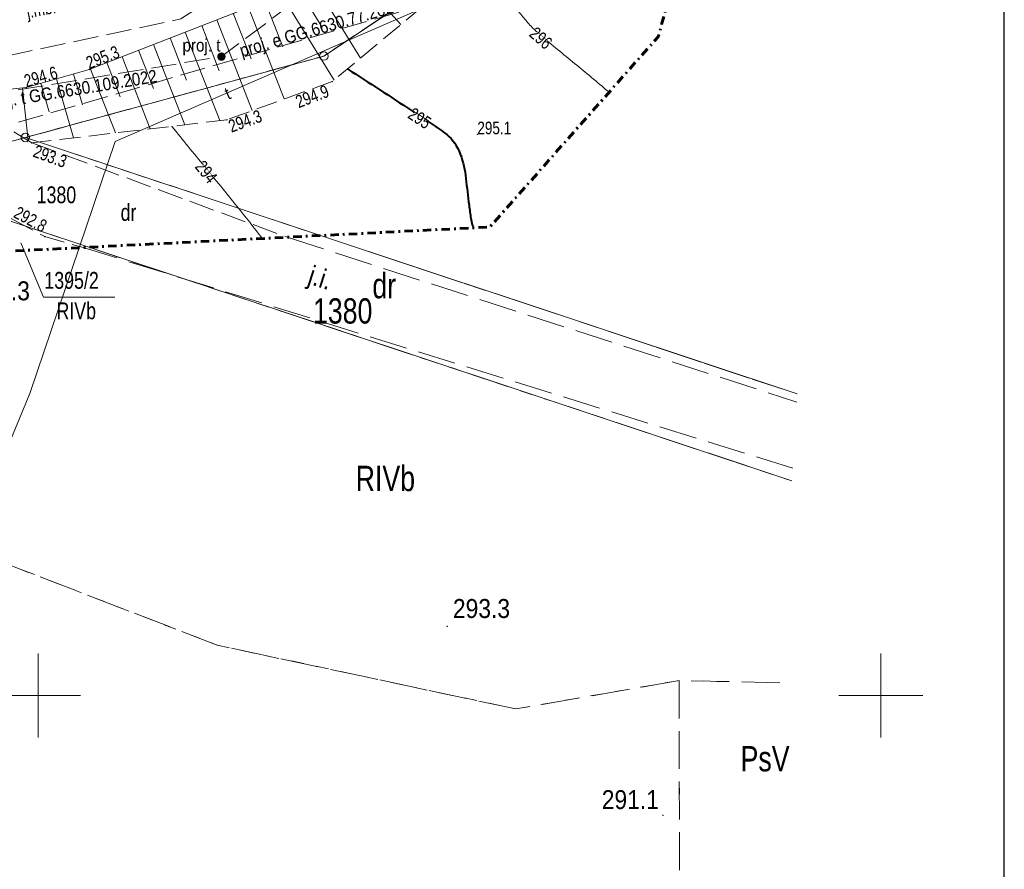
# Model space of a CAD drawing. Header units: metres. Extents: x 8377125 to 8377741, y 5529327 to 5529631.
# Tile 140 of 150: x 8377449 to 8377507, y 5529440 to 5529490. Entities that reach past the tile are written whole.
import ezdxf
from ezdxf.enums import TextEntityAlignment as Align

# ---------------------------------------------------------------- set-up
doc = ezdxf.new("R2010")
doc.units = ezdxf.units.M
doc.header["$MEASUREMENT"] = 0
for name, pattern in [('( Dashdot )', [1.001, 0.5, -0.25, 0.001, -0.25]), ('1.5_0.5', [2, 1.5, -0.5]), ('2.25_0.75', [3, 2.25, -0.75]), ('219-1000', [0]), ('BUBZ01-500', [1.75, 1.25, -0.5]), ('egkk-1000', [3, 2.25, -0.75]), ('egkk-500', [2, 1.5, -0.5]), ('egug-1000', [1.5, 0.75, -0.75]), ('egug-500', [1, 0.5, -0.5]), ('KTJZ01-500', [2, 1.5, -0.5])]:
    doc.linetypes.add(name, pattern=pattern)
doc.layers.get('0').update_dxf_attribs({"color": 2})
for name, color, linetype, lineweight in [('1 500 A2 Ramka', 2, 'Continuous', 0), ('1 500 A2 Ramka (Construction)', 2, 'Continuous', 0), ('202-punkt graniczny', 7, 'Continuous', 0), ('209-oznaczenie konturu klasyfikacyjnego', 7, 'Continuous', 0), ('210-oznaczenie konturu użytku gruntowego', 7, 'Continuous', 0), ('211-numer działki ewidencyjnej', 7, 'Continuous', 0), ('217-kontur klasyfikacyjny', 7, 'Continuous', 0), ('218-kontur użytku gruntowego', 7, 'Continuous', 0), ('219-działka ewidencyjna', 7, 'Continuous', 0), ('BUBZ01', 7, 'Continuous', 0), ('BUBZ01_1', 7, 'Continuous', 0), ('jezdnia', 7, 'Continuous', 0), ('jezdnia-Atr17', 7, 'Continuous', 0), ('KTJZ01', 7, 'Continuous', 0), ('KTOK01', 7, 'Continuous', 0), ('pikieta naturalna', 7, 'Continuous', 0), ('pikieta naturalna-Atr2', 7, 'Continuous', 0), ('przewód elektroenergetyczny niskiego napięcia - ob. projektowany', 7, 'Continuous', 0), ('przewód elektroenergetyczny niskiego napięcia - ob. projektowany-Atr1', 7, 'Continuous', 0), ('przewód telekomunikacyjny napowietrzny - ob. projektowany', 7, 'Continuous', 0), ('przewód telekomunikacyjny napowietrzny - ob. projektowany-Atr1', 7, 'Continuous', 0), ('przewód telekomunikacyjny podziemny', 7, 'Continuous', 0), ('przewód telekomunikacyjny podziemny-Atr1', 7, 'Continuous', 0), ('RTPW01', 7, 'Continuous', 0), ('słupek telekomunikacyjny - ob. projektowany', 7, 'Continuous', 0), ('słupek telekomunikacyjny - ob. projektowany-Atr17', 7, 'Continuous', 0), ('Wstawianie ramki sekcyjnej z opisem', 7, 'Continuous', 0), ('WWRPH_811', 7, 'Continuous', 0), ('WWRPH_814', 7, 'Continuous', 0), ('Zakres', 7, 'Continuous', 0)]:
    doc.layers.add(name, color=color, linetype=linetype, lineweight=lineweight)
doc.styles.get("Standard").update_dxf_attribs({"font": 'Working1250.shx', "width": 0.75})
doc.linetypes.add('KTOK01-500', pattern='A,1.75,[13,dgnlstyle-rozp_2015.shx,S=0.002777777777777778,R=0,X=0,Y=0],1.75', length=3.5)

# ---------------------------------------------------------------- blocks, each defined once
blk = doc.blocks.new('202')
at = {"color": 0, "linetype": 'Continuous', "lineweight": 0}
blk.add_circle((0, 0), 0.25, dxfattribs=at)
blk = doc.blocks.new('US09')
at = {"linetype": 'Continuous', "lineweight": 0}
h = blk.add_hatch(color=0, dxfattribs=at)
edge = h.paths.add_edge_path()
edge.add_arc((-3.280592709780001e-05, 0.0004513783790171), 0.25, 0, 360)
blk = doc.blocks.new('RTPW01')
at = {"layer": 'RTPW01', "linetype": 'Continuous', "lineweight": 13}
h = blk.add_hatch(color=7, dxfattribs=at)
edge = h.paths.add_edge_path()
edge.add_arc((0, 0), 0.004500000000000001, 0, 360)
blk = doc.blocks.new('*U23')
at = {"layer": '1 500 A2 Ramka (Construction)', "color": 2, "linetype": 'Continuous', "lineweight": 30}
blk.add_3dface([(-10.11719955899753, -20.54969160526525), (10.11721456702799, -20.54969160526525), (10.11721456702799, 9.148413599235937), (-10.11719955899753, 9.148413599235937)], dxfattribs=at)
blk = doc.blocks.new('PW01')
at = {"linetype": 'Continuous', "lineweight": 13}
h = blk.add_hatch(color=0, dxfattribs=at)
edge = h.paths.add_edge_path()
edge.add_arc((0, 0), 0.04500000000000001, 0, 360)

msp = doc.modelspace()

# ---------------------------------------------------------------- linework, layer by layer
at = {"layer": '211-numer działki ewidencyjnej', "color": 7, "linetype": 'Continuous', "lineweight": 13, "flags": 128}
msp.add_lwpolyline([(8377454.545337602, 5529473.643506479), (8377450.314059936, 5529473.643506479), (8377448.97243531, 5529476.868366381)], dxfattribs=at)
at = {"layer": '217-kontur klasyfikacyjny', "color": 3, "linetype": 'egkk-500', "lineweight": 13, "flags": 128}
for points in [[(8377477.090000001, 5529494.71), (8377466.95, 5529487.940000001)], [(8377466.95, 5529487.940000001), (8377449.24, 5529483.11)]]:
    msp.add_lwpolyline(points, dxfattribs=at)
at = {"layer": '217-kontur klasyfikacyjny', "color": 3, "linetype": 'egkk-1000', "lineweight": 18, "flags": 128}
for points in [[(8377466.748629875, 5529477.292903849), (8377495.041, 5529467.893)], [(8377494.729, 5529462.735), (8377453.001300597, 5529476.599344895)], [(8377460.62, 5529452.99), (8377443.48, 5529459.6)], [(8377478.34, 5529449.2), (8377460.62, 5529452.99)], [(8377488.04, 5529450.89), (8377478.34, 5529449.2)], [(8377488.04, 5529450.89), (8377488.05, 5529436.6)], [(8377494.002, 5529450.754), (8377488.04, 5529450.89)]]:
    msp.add_lwpolyline(points, dxfattribs=at)
at = {"layer": '218-kontur użytku gruntowego', "color": 3, "linetype": 'egug-500', "lineweight": 13, "flags": 128}
for points in [[(8377466.95, 5529487.940000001), (8377477.090000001, 5529494.71)], [(8377477.090000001, 5529494.71), (8377466.95, 5529487.940000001)], [(8377449.24, 5529483.11), (8377466.95, 5529487.940000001)], [(8377466.95, 5529487.940000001), (8377449.24, 5529483.11)], [(8377449.24, 5529483.11), (8377440.560000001, 5529480.74)], [(8377440.560000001, 5529480.74), (8377449.24, 5529483.11)], [(8377449.24, 5529483.11), (8377466.748573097, 5529477.292900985)], [(8377447.010000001, 5529478.59), (8377453.001303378, 5529476.599345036)]]:
    msp.add_lwpolyline(points, dxfattribs=at)
at = {"layer": '218-kontur użytku gruntowego', "color": 3, "linetype": 'egug-1000', "lineweight": 18, "flags": 128}
for points in [[(8377495.041, 5529467.893), (8377466.748629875, 5529477.292903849)], [(8377453.001300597, 5529476.599344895), (8377494.729, 5529462.735)], [(8377443.48, 5529459.6), (8377460.62, 5529452.99)], [(8377460.62, 5529452.99), (8377478.34, 5529449.2)], [(8377478.34, 5529449.2), (8377488.04, 5529450.89)], [(8377488.04, 5529450.89), (8377488.05, 5529436.6)], [(8377494.002, 5529450.754), (8377488.04, 5529450.89)]]:
    msp.add_lwpolyline(points, dxfattribs=at)
at = {"layer": '219-działka ewidencyjna', "color": 7, "linetype": 'Continuous', "lineweight": 13, "flags": 128}
for points in [[(8377477.090000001, 5529494.71), (8377466.95, 5529487.940000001)], [(8377466.95, 5529487.940000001), (8377449.24, 5529483.11)], [(8377449.24, 5529483.11), (8377440.560000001, 5529480.74)], [(8377466.748573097, 5529477.292900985), (8377449.24, 5529483.11)], [(8377453.001303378, 5529476.599345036), (8377447.010000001, 5529478.59)]]:
    msp.add_lwpolyline(points, dxfattribs=at)
at = {"layer": '219-działka ewidencyjna', "color": 7, "linetype": '219-1000', "lineweight": 18, "flags": 128}
for points in [[(8377495.041, 5529467.893), (8377466.748629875, 5529477.292903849)], [(8377494.729, 5529462.735), (8377453.001300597, 5529476.599344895)]]:
    msp.add_lwpolyline(points, dxfattribs=at)
at = {"layer": 'BUBZ01', "color": 7, "linetype": 'BUBZ01-500', "lineweight": 13}
msp.add_polyline3d([(8377483.729, 5529520.387, 301.466), (8377478.192000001, 5529495.346, 296.408), (8377467.448000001, 5529486.429, 294.87), (8377461.2, 5529484.164, 294.287), (8377449.616, 5529482.79, 293.2730000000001), (8377444.978, 5529485.618000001, 294.053)], dxfattribs=at)
at = {"layer": 'BUBZ01_1', "color": 7, "linetype": 'Continuous', "lineweight": 13}
for p, q in [((8377471.524556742, 5529489.812344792, 295.4535577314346), (8377467.837690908, 5529493.855090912, 297.7404181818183)), ((8377469.122307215, 5529487.818593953, 295.1096765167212), (8377466.121470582, 5529492.683882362, 297.453470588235)), ((8377466.831672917, 5529489.683449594, 296.1568497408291), (8377465.295333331, 5529492.174333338, 297.3119999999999)), ((8377467.555695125, 5529486.518381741, 294.8854165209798), (8377464.405647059, 5529491.625588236, 297.1596470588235)), ((8377464.597074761, 5529485.395493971, 294.6039805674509), (8377462.478043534, 5529490.830826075, 296.8417515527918)), ((8377464.514797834, 5529488.48072451, 295.8485405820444), (8377463.450739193, 5529491.210043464, 297.0014906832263)), ((8377462.630123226, 5529487.771850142, 295.6061682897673), (8377461.574826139, 5529490.478695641, 296.6934223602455)), ((8377460.745448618, 5529487.062975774, 295.363795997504), (8377459.698913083, 5529489.747347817, 296.3853540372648)), ((8377462.703638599, 5529484.709093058, 294.4273043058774), (8377460.60213048, 5529490.09947825, 296.5336832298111)), ((8377458.801631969, 5529486.505801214, 295.1200048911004), (8377457.82300003, 5529489.015999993, 296.0772857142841)), ((8377460.774775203, 5529484.113563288, 294.2497781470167), (8377458.726217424, 5529489.368130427, 296.2256149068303)), ((8377458.709251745, 5529483.868567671, 294.0689735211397), (8377456.850304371, 5529488.636782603, 295.9175465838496)), ((8377456.643728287, 5529483.623572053, 293.8881688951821), (8377454.974391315, 5529487.905434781, 295.609478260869)), ((8377456.830913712, 5529486.017629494, 294.8755684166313), (8377455.947086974, 5529488.28465217, 295.7692173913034)), ((8377454.860195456, 5529485.529457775, 294.6311319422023), (8377454.07117392, 5529487.553304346, 295.4611490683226)), ((8377452.625001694, 5529485.043494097, 294.3480065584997), (8377452.095249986, 5529486.877250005, 295.11325)), ((8377454.578204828, 5529483.378576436, 293.7073642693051), (8377453.098478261, 5529487.174086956, 295.3014099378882)), ((8377449.396128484, 5529482.924065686, 293.3099770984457), (8377449.070758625, 5529486.044724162, 294.5555862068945)), ((8377450.639556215, 5529484.642885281, 294.07554247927), (8377450.155923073, 5529486.317000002, 294.7461538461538)), ((8377452.101349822, 5529483.08479201, 293.4905539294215), (8377451.089673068, 5529486.586750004, 294.9229038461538))]:
    msp.add_line(p, q, dxfattribs=at)
at = {"layer": 'jezdnia', "color": 7, "linetype": '2.25_0.75', "lineweight": 18, "flags": 128}
for points in [[(8377464.77963849, 5529477.193567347), (8377495.012, 5529467.413)], [(8377494.774, 5529463.493), (8377452.675654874, 5529476.582915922)]]:
    msp.add_lwpolyline(points, dxfattribs=at)
at = {"layer": 'KTJZ01', "color": 7, "linetype": 'KTJZ01-500', "lineweight": 13, "extrusion": (-0.07507930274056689, -0.2653137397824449, 0.9612344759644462), "elevation": -2095737.988575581, "flags": 128}
msp.add_lwpolyline([(6555278.161399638, 7307047.536943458), (6555284.324684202, 7307046.137034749), (6555286.7011312, 7307046.13703475)], dxfattribs=at)
at = {"layer": 'KTOK01', "color": 7, "linetype": 'KTOK01-500', "lineweight": 13}
msp.add_polyline3d([(8377444.978, 5529485.618000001, 294.053), (8377449.294000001, 5529486.068, 294.5830000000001), (8377453.029, 5529487.147, 295.29), (8377464.215000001, 5529491.508, 297.127), (8377467.456, 5529493.507, 297.682), (8377470.455, 5529496.242000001, 298.141), (8377475.645, 5529502.295, 299.009), (8377477.602, 5529505.724000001, 299.563), (8377479.03, 5529509.504000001, 299.948), (8377479.777000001, 5529512.523, 300.393)], dxfattribs=at)
at = {"layer": 'przewód telekomunikacyjny podziemny', "color": 30, "linetype": 'Continuous', "lineweight": 18, "flags": 128}
msp.add_lwpolyline([(8377423.32, 5529407.28), (8377423.91, 5529408.74), (8377431.68, 5529424.42), (8377435.52, 5529432.98), (8377438.54, 5529440.47), (8377441.76, 5529449.27), (8377449.51, 5529467.92), (8377452.438005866, 5529476.570926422)], dxfattribs=at)
at = {"layer": 'Wstawianie ramki sekcyjnej z opisem', "color": 7}
for p, q in [((8377450, 5529447.5), (8377450, 5529452.5)), ((8377450, 5529447.5), (8377450, 5529452.5)), ((8377500, 5529447.5), (8377500, 5529452.5)), ((8377500, 5529447.5), (8377500, 5529452.5)), ((8377447.5, 5529450), (8377452.5, 5529450)), ((8377447.5, 5529450), (8377452.5, 5529450)), ((8377497.5, 5529450), (8377502.5, 5529450)), ((8377497.5, 5529450), (8377502.5, 5529450))]:
    msp.add_line(p, q, dxfattribs=at)
at = {"layer": 'WWRPH_811', "color": 34, "linetype": 'Continuous', "lineweight": 13}
for points, knots in [([(8377475.341836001, 5529492.980502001, 296), (8377475.350468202, 5529492.975453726, 296), (8377475.359100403, 5529492.970405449, 296), (8377475.367732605, 5529492.965357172, 296), (8377475.552650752, 5529492.857213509, 296), (8377475.736288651, 5529492.746933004, 296), (8377475.919821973, 5529492.636411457, 296), (8377476.10333393, 5529492.525902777, 296), (8377476.284477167, 5529492.411656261, 295.9999999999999), (8377476.464629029, 5529492.295681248, 295.9999999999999), (8377476.644889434, 5529492.17963636, 295.9999999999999), (8377476.823077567, 5529492.060648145, 295.9999999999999), (8377476.999507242, 5529491.938869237, 295.9999999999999), (8377477.087838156, 5529491.877899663, 295.9999999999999), (8377477.175144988, 5529491.815591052, 295.9999999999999), (8377477.262395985, 5529491.753089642, 295.9999999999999), (8377477.349777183, 5529491.690494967, 295.9999999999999), (8377477.436046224, 5529491.626562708, 296), (8377477.521810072, 5529491.561678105, 296), (8377477.621456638, 5529491.486290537, 296.0000000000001), (8377477.716377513, 5529491.405381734, 296.0000000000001), (8377477.809527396, 5529491.321836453, 296.0000000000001), (8377477.902548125, 5529491.238407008, 296.0000000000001), (8377477.992747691, 5529491.152368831, 296), (8377478.076428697, 5529491.05976743, 296), (8377478.244533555, 5529490.873742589, 296), (8377478.40918662, 5529490.685300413, 296), (8377478.572153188, 5529490.495052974, 296), (8377478.735424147, 5529490.304450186, 296), (8377478.893766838, 5529490.109838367, 296), (8377479.057723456, 5529489.919746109, 296), (8377479.139333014, 5529489.825127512, 296), (8377479.224583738, 5529489.733938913, 296), (8377479.311931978, 5529489.644436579, 296), (8377479.399035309, 5529489.555185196, 296), (8377479.488340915, 5529489.468438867, 296), (8377479.581879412, 5529489.386058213, 296), (8377479.907546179, 5529489.099238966, 296), (8377480.235052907, 5529488.815257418, 296.0000000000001), (8377480.569767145, 5529488.539504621, 296.0000000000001), (8377480.904904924, 5529488.263402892, 296.0000000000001), (8377481.240107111, 5529487.987413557, 296), (8377481.575716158, 5529487.71190088, 296), (8377481.911697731, 5529487.436082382, 296), (8377482.248835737, 5529487.161692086, 296.0000000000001), (8377482.584366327, 5529486.885308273, 296.0000000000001), (8377482.920182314, 5529486.608689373, 296.0000000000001), (8377483.250819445, 5529486.32585048, 296), (8377483.580357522, 5529486.041788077, 296), (8377483.677409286, 5529485.958129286, 296), (8377483.77391838, 5529485.873848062, 296.0000000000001), (8377483.871088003, 5529485.790329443, 296.0000000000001)], [0, 0, 0, 0, 0.00267831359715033, 0.00267831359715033, 0.00267831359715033, 0.06005287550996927, 0.06005287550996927, 0.06005287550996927, 0.1174207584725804, 0.1174207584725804, 0.1174207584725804, 0.1748232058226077, 0.1748232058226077, 0.1748232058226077, 0.2035621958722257, 0.2035621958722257, 0.2035621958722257, 0.2323440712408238, 0.2323440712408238, 0.2323440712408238, 0.2657849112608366, 0.2657849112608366, 0.2657849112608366, 0.2991793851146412, 0.2991793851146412, 0.2991793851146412, 0.3662647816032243, 0.3662647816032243, 0.3662647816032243, 0.4334754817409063, 0.4334754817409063, 0.4334754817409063, 0.4669296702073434, 0.4669296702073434, 0.4669296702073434, 0.5002900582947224, 0.5002900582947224, 0.5002900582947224, 0.6164387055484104, 0.6164387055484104, 0.6164387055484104, 0.7327343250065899, 0.7327343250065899, 0.7327343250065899, 0.8491590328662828, 0.8491590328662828, 0.8491590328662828, 0.9656827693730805, 0.9656827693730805, 0.9656827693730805, 1, 1, 1, 1]), ([(8377457.921294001, 5529483.775107, 294), (8377457.927615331, 5529483.767358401, 294), (8377457.933936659, 5529483.759609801, 294), (8377457.940257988, 5529483.751861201, 294), (8377458.581951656, 5529482.965281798, 294), (8377459.223645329, 5529482.178702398, 294), (8377459.865339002, 5529481.392123, 294), (8377460.186191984, 5529480.998825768, 294), (8377460.508892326, 5529480.607041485, 294.0000000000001), (8377460.83033, 5529480.214219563, 294.0000000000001), (8377461.151756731, 5529479.821411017, 294.0000000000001), (8377461.472884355, 5529479.428364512, 294), (8377461.790420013, 5529479.0323848, 294), (8377462.299274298, 5529478.397823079, 294), (8377462.802687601, 5529477.758972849, 294), (8377463.304886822, 5529477.119165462, 294)], [0, 0, 0, 0, 0.003504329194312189, 0.003504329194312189, 0.003504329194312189, 0.3592373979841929, 0.3592373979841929, 0.3592373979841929, 0.5371073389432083, 0.5371073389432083, 0.5371073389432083, 0.714971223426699, 0.714971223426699, 0.714971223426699, 1, 1, 1, 1])]:
    msp.add_open_spline(points, degree=3, knots=knots, dxfattribs=at)
at = {"layer": 'WWRPH_814', "color": 34, "linetype": 'Continuous', "lineweight": 40}
msp.add_open_spline([(8377468.35614, 5529487.182713, 295), (8377468.364538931, 5529487.177285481, 295), (8377468.372937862, 5529487.171857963, 295), (8377468.381336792, 5529487.166430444, 295), (8377469.6403582, 5529486.352831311, 295), (8377470.895309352, 5529485.532967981, 295), (8377472.151448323, 5529484.714907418, 295), (8377472.480583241, 5529484.500558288, 295), (8377472.808940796, 5529484.285052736, 295), (8377473.136418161, 5529484.068150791, 295), (8377473.300281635, 5529483.959617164, 295), (8377473.462591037, 5529483.848787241, 295), (8377473.624279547, 5529483.737038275, 295), (8377473.705272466, 5529483.681061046, 295), (8377473.78610826, 5529483.624872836, 295), (8377473.86653971, 5529483.568097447, 295), (8377473.906808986, 5529483.539671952, 295), (8377473.947056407, 5529483.511218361, 295), (8377473.987187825, 5529483.482599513, 295), (8377474.007269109, 5529483.468278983, 295), (8377474.027318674, 5529483.453914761, 295.0000000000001), (8377474.047383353, 5529483.439570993, 295.0000000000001), (8377474.067459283, 5529483.425219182, 295.0000000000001), (8377474.087476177, 5529483.410817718, 295), (8377474.107490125, 5529483.396347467, 295), (8377474.484305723, 5529483.123906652, 294.9999999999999), (8377474.779607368, 5529482.741144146, 295.0000000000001), (8377474.971367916, 5529482.302429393, 295.0000000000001), (8377475.174946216, 5529481.836677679, 295.0000000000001), (8377475.293951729, 5529481.3628574, 294.9999999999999), (8377475.354515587, 5529480.87309509, 294.9999999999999), (8377475.419592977, 5529480.34683316, 294.9999999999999), (8377475.471696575, 5529479.819444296, 295), (8377475.53929848, 5529479.293789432, 295), (8377475.573100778, 5529479.030951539, 295), (8377475.605330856, 5529478.768010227, 295), (8377475.645542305, 5529478.505848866, 295), (8377475.684646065, 5529478.250909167, 295), (8377475.739393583, 5529477.998358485, 295), (8377475.808081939, 5529477.749957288, 295)], degree=3, knots=[0, 0, 0, 0, 0.002322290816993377, 0.002322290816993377, 0.002322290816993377, 0.3504396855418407, 0.3504396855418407, 0.3504396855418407, 0.4416537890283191, 0.4416537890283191, 0.4416537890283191, 0.4872955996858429, 0.4872955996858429, 0.4872955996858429, 0.5101584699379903, 0.5101584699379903, 0.5101584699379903, 0.521605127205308, 0.521605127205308, 0.521605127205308, 0.5273328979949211, 0.5273328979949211, 0.5273328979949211, 0.5330638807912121, 0.5330638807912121, 0.5330638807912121, 0.6409648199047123, 0.6409648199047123, 0.6409648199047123, 0.7555154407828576, 0.7555154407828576, 0.7555154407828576, 0.8786029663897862, 0.8786029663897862, 0.8786029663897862, 0.9401491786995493, 0.9401491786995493, 0.9401491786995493, 1, 1, 1, 1], dxfattribs=at)

# ---------------------------------------------------------------- block references
at = {"layer": '202-punkt graniczny', "color": 7, "linetype": 'Continuous', "lineweight": 13}
for p in [(8377466.95, 5529487.940000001), (8377449.24, 5529483.11)]:
    msp.add_blockref('202', p, dxfattribs=at)
at = {"layer": 'pikieta naturalna', "color": 7, "linetype": 'Continuous', "lineweight": 13}
for p in [(8377474.27, 5529454.11), (8377487.07, 5529442.89)]:
    msp.add_blockref('PW01', p, dxfattribs=at)
at = {"layer": 'RTPW01', "color": 7, "linetype": 'Continuous', "lineweight": 13, "xscale": 10, "yscale": 10}
for p in [(8377453.029, 5529487.147, 295.29), (8377449.294000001, 5529486.068, 294.5830000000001), (8377467.448000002, 5529486.429, 294.87), (8377461.2, 5529484.164, 294.287), (8377476.059, 5529483.291, 295.108), (8377449.616, 5529482.79, 293.2730000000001), (8377450.389, 5529477.230000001, 292.778)]:
    msp.add_blockref('RTPW01', p, dxfattribs=at)
at = {"layer": 'słupek telekomunikacyjny - ob. projektowany', "color": 30, "linetype": 'Continuous', "lineweight": 13}
msp.add_blockref('US09', (8377460.87, 5529487.91), dxfattribs=at)

# ---------------------------------------------------------------- texts
at = {"layer": '209-oznaczenie konturu klasyfikacyjnego', "color": 3, "linetype": 'Continuous', "lineweight": 13, "width": 0.7899999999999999}
msp.add_text('RIVb', height=1, dxfattribs=at).set_placement((8377451.082522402, 5529473.32695742), align=Align.TOP_LEFT)
at = {"layer": '210-oznaczenie konturu użytku gruntowego', "color": 3, "linetype": 'Continuous', "lineweight": 13, "width": 0.7899999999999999}
msp.add_text('dr', height=1, dxfattribs=at).set_placement((8377454.88961267, 5529478.165566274))
at = {"layer": '210-oznaczenie konturu użytku gruntowego', "color": 3, "linetype": 'Continuous', "lineweight": 18, "width": 0.79}
for s, p in [('dr', (8377469.83, 5529473.57)), ('RIVb', (8377468.84, 5529462.13)), ('PsV', (8377491.68, 5529445.5))]:
    msp.add_text(s, height=1.5, dxfattribs=at).set_placement(p)
at = {"layer": '211-numer działki ewidencyjnej', "color": 7, "linetype": 'Continuous', "lineweight": 13, "width": 0.7899999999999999}
for s, p in [('1380', (8377449.904589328, 5529479.210399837)), ('1395/2', (8377450.362882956, 5529474.133685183))]:
    msp.add_text(s, height=1, dxfattribs=at).set_placement(p)
at = {"layer": '211-numer działki ewidencyjnej', "color": 7, "linetype": 'Continuous', "lineweight": 18, "width": 0.79}
msp.add_text('1380', height=1.5, dxfattribs=at).set_placement((8377469.83, 5529473.57), align=Align.TOP_RIGHT)
at = {"layer": 'jezdnia-Atr17', "color": 7, "width": 0.8999999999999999}
msp.add_text('j.i.', height=1.125, rotation=342.073, dxfattribs=at).set_placement((8377465.93, 5529474.46))
msp.add_text('j.i.', height=1.125, rotation=342.073, dxfattribs=at).set_placement((8377465.93, 5529474.46))
at = {"layer": 'KTJZ01', "color": 7, "linetype": 'Continuous', "lineweight": 13, "insert": (8377449.431133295, 5529489.950879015, 295.262), "char_height": 0.75, "attachment_point": 7, "rotation": 11.28589504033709, "line_spacing_factor": 0.6}
msp.add_mtext('\\FWORKING_1250;\\H1x;\\W0.8;j.mb.', dxfattribs=at)
at = {"layer": 'pikieta naturalna-Atr2', "color": 7, "width": 0.8999999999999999}
for s, p in [('291.3', (8377446.12, 5529473.45)), ('293.3', (8377474.61, 5529454.6))]:
    msp.add_text(s, height=1.125, dxfattribs=at).set_placement(p)
msp.add_text('291.1', height=1.125, dxfattribs=at).set_placement((8377486.83, 5529443.26), align=Align.RIGHT)
at = {"layer": 'przewód elektroenergetyczny niskiego napięcia - ob. projektowany-Atr1', "color": 1, "width": 0.9000000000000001}
msp.add_text('proj. e GG.6630.77.2024', height=0.75, rotation=16.157, dxfattribs=at).set_placement((8377462.081563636, 5529487.889548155))
at = {"layer": 'przewód telekomunikacyjny napowietrzny - ob. projektowany-Atr1', "color": 30, "width": 0.9}
msp.add_text('proj. t GG.6630.109.2022', height=0.75, rotation=9.324, dxfattribs=at).set_placement((8377446.988753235, 5529485.125955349), align=Align.MIDDLE_LEFT)
at = {"layer": 'przewód telekomunikacyjny podziemny-Atr1', "color": 30, "lineweight": 13, "insert": (8377461.121263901, 5529485.677543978), "char_height": 0.7500000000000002, "attachment_point": 4, "rotation": 23.497999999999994, "line_spacing_factor": 0.6}
msp.add_mtext('\\H1x;\\W0.9;t', dxfattribs=at)
at = {"layer": 'RTPW01', "color": 7, "linetype": 'Continuous', "lineweight": 13, "attachment_point": 7, "line_spacing_factor": 0.72}
for s, insert, char_height, rotation in [('\\FWORKING_1250;\\H1x;\\W0.8;295.3', (8377453.029, 5529487.147, 295.29), 0.75, 21.298936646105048), ('\\FWORKING_1250;\\H1x;\\W0.8;294.6', (8377449.294000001, 5529486.068, 294.5830000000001), 0.75, 16.113418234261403), ('\\FWORKING_1250;\\H1x;\\W0.8;294.9', (8377465.457605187, 5529484.833806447, 294.87), 0.7500000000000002, 20.889668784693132), ('\\FWORKING_1250;\\H1x;\\W0.8;294.3', (8377461.465543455, 5529483.383268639, 294.287), 0.75, 19.92639116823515), ('\\FWORKING_1250;\\H1x;\\W0.8;293.3', (8377449.629696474, 5529481.981461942, 293.2730000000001), 0.7500000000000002, 339.7376588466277), ('\\FWORKING_1250;\\H1x;\\W0.8;292.8', (8377448.472393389, 5529478.39463512, 292.778), 0.75, 331.883169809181)]:
    msp.add_mtext(s, dxfattribs=dict(at, insert=insert, char_height=char_height, rotation=rotation))
at = {"layer": 'RTPW01', "color": 7, "linetype": 'Continuous', "lineweight": 13, "insert": (8377476.059, 5529483.291, 295.108), "char_height": 0.75, "attachment_point": 7, "line_spacing_factor": 0.72}
msp.add_mtext('\\FWORKING_1250;\\H1x;\\W0.8;295.1', dxfattribs=at)
at = {"layer": 'słupek telekomunikacyjny - ob. projektowany-Atr17', "color": 30, "width": 0.9}
msp.add_text('proj. t', height=0.75, dxfattribs=at).set_placement((8377458.559887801, 5529488.209971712))

# ---------------------------------------------------------------- next in the draw order: texts
at = {"layer": 'WWRPH_811', "color": 34, "linetype": 'Continuous', "lineweight": 13, "char_height": 0.75, "attachment_point": 5, "line_spacing_factor": 0.6, "bg_fill": 3, "box_fill_scale": 0.6666666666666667, "bg_fill_color": 255, "bg_fill_transparency": 0}
for s, insert, rotation in [('\\FWORKING_1250;\\H1x;\\W0.8;296', (8377479.824594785, 5529489.008782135, 296), 318.9337272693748), ('\\FWORKING_1250;\\H1x;\\W0.8;294', (8377459.967981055, 5529481.069405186, 294), 309.30459791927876)]:
    msp.add_mtext(s, dxfattribs=dict(at, insert=insert, rotation=rotation))
at = {"layer": 'WWRPH_814', "color": 34, "linetype": 'Continuous', "lineweight": 13, "insert": (8377472.632573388, 5529484.250657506, 295), "char_height": 0.75, "attachment_point": 5, "rotation": 326.5990658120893, "line_spacing_factor": 0.6, "bg_fill": 3, "box_fill_scale": 0.6666666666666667, "bg_fill_color": 255, "bg_fill_transparency": 0}
msp.add_mtext('\\FWORKING_1250;\\H1x;\\W0.8;295', dxfattribs=at)

# ---------------------------------------------------------------- next in the draw order: linework, layer by layer
at = {"layer": 'KTJZ01', "color": 7, "linetype": 'KTJZ01-500', "lineweight": 13}
msp.add_line((8377449.62, 5529482.79, 293.27), (8377464.77972607, 5529477.193571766, 293.27), dxfattribs=at)
msp.add_polyline3d([(8377411.127, 5529488.308, 291.088), (8377418.327000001, 5529487, 291.483), (8377422.878, 5529486.537, 292.025), (8377429.599, 5529486.166, 292.924), (8377442.314, 5529486.705, 294.424), (8377458.464000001, 5529490.147, 296.528), (8377469.401000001, 5529497.252, 298.34), (8377474.492000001, 5529503.230000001, 299.271), (8377476.481000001, 5529506.888, 299.8210000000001), (8377478.602, 5529512.537, 300.545), (8377479.656, 5529519.272, 301.431), (8377479.817443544, 5529525.664621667, 302.1323975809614)], dxfattribs=at)
at = {"layer": 'przewód elektroenergetyczny niskiego napięcia - ob. projektowany', "color": 1, "linetype": '1.5_0.5', "lineweight": 13, "flags": 128}
msp.add_lwpolyline([(8377483.043658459, 5529523.645336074), (8377480.46, 5529493.180000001), (8377440.11, 5529481.49), (8377399.050000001, 5529490.32), (8377360.65, 5529507.31), (8377330.78, 5529536.88), (8377315.705537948, 5529546.658492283)], dxfattribs=at)
at = {"layer": 'przewód telekomunikacyjny napowietrzny - ob. projektowany', "color": 30, "linetype": '1.5_0.5', "lineweight": 13, "flags": 128}
msp.add_lwpolyline([(8377477.416176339, 5529527.167573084), (8377481.890000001, 5529520.09), (8377477.310000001, 5529500.260000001), (8377460.87, 5529487.91), (8377428.53, 5529482.600000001), (8377391.930000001, 5529490.940000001), (8377363.41, 5529465.03), (8377404.484247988, 5529452.702066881)], dxfattribs=at)
at = {"layer": 'przewód telekomunikacyjny podziemny', "color": 30, "linetype": 'Continuous', "lineweight": 13, "flags": 128}
msp.add_lwpolyline([(8377452.438005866, 5529476.570926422), (8377454.57, 5529482.87), (8377473.890000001, 5529491.27), (8377478.19, 5529495.87), (8377482.810000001, 5529511.71), (8377483.539314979, 5529523.335105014)], dxfattribs=at)
at = {"layer": 'Zakres', "color": 6, "linetype": '( Dashdot )', "lineweight": 30, "flags": 128}
msp.add_lwpolyline([(8377414.4, 5529558.8), (8377394.300000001, 5529564.5), (8377346.87, 5529583.91), (8377326.07, 5529562.66), (8377310.46, 5529538.560000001), (8377343.66, 5529517.57), (8377333.090000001, 5529491.890000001), (8377329.300000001, 5529460.2), (8377330.800000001, 5529443.4), (8377348.2, 5529439), (8377375.5, 5529435.3), (8377396.800000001, 5529436.100000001), (8377403.2, 5529449.8), (8377410.9, 5529467.2), (8377414.600000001, 5529472.3), (8377421.300000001, 5529475), (8377476.800000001, 5529477.8), (8377486.800000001, 5529489.100000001), (8377494.300000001, 5529516.600000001), (8377447.04, 5529546.180000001), (8377414.4, 5529558.8)], close=True, dxfattribs=at)
at = {"layer": 'Zakres', "color": 6, "linetype": '( Dashdot )', "lineweight": 60, "flags": 128}
msp.add_lwpolyline([(8377414.4, 5529558.8), (8377394.300000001, 5529564.5), (8377346.87, 5529583.91), (8377326.07, 5529562.66), (8377310.46, 5529538.560000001), (8377343.66, 5529517.57), (8377333.090000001, 5529491.890000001), (8377329.300000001, 5529460.2), (8377330.800000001, 5529443.4), (8377348.2, 5529439), (8377375.5, 5529435.3), (8377396.800000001, 5529436.100000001), (8377403.2, 5529449.8), (8377410.9, 5529467.2), (8377414.600000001, 5529472.3), (8377421.300000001, 5529475), (8377476.800000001, 5529477.8), (8377486.800000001, 5529489.100000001), (8377494.300000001, 5529516.600000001), (8377447.04, 5529546.180000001), (8377414.4, 5529558.8)], close=True, dxfattribs=at)

# ---------------------------------------------------------------- next in the draw order: block references
at = {"layer": '1 500 A2 Ramka', "color": 2, "linetype": 'Continuous', "lineweight": 30, "xscale": 10, "yscale": 10, "zscale": 10, "rotation": 90}
msp.add_blockref('*U23', (8377301.831868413, 5529509.981696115), dxfattribs=at)

doc.saveas('drawing.dxf')
